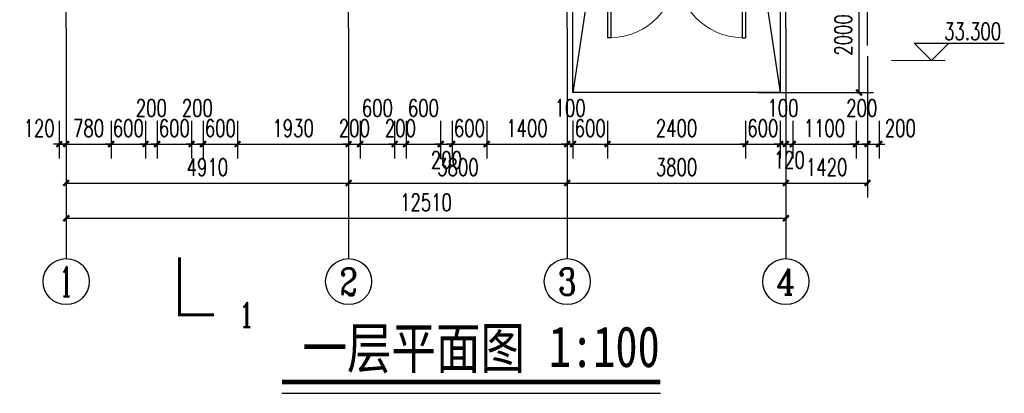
# Model space of a CAD drawing. Extents: x -520262 to -388550, y -168471 to -121901.
# Tile 8 of 14: x -444471 to -427355, y -140971 to -134488. Entities that reach past the tile are written whole.
import ezdxf
from ezdxf.enums import TextEntityAlignment as Align

# ---------------------------------------------------------------- set-up
doc = ezdxf.new("R2010")
doc.units = 0
doc.header["$LTSCALE"] = 2000
doc.header["$MEASUREMENT"] = 0
for name, color, linetype in [('AXIS', 3, 'Continuous'), ('AXIS_TEXT', 7, 'Continuous'), ('DIM_ELEV', 3, 'Continuous'), ('DIM_SYMB', 3, 'Continuous'), ('DOTE', 1, 'Continuous'), ('PUB_DIM', 3, 'Continuous'), ('PUB_TEXT', 7, 'Continuous'), ('PUB_TITLE', 4, 'Continuous'), ('WINDOW', 4, 'Continuous'), ('WINDOW_TEXT', 7, 'Continuous')]:
    doc.layers.add(name, color=color, linetype=linetype)
doc.styles.add('_TCH_AXIS', font='COMPLEX', dxfattribs={"bigfont": 'GBCBIG'})
doc.styles.add('_TCH_DIM', font='SIMPLEX', dxfattribs={"bigfont": 'GBCBIG'})
doc.styles.add('_TCH_DIM_T3', font='SIMPLEX', dxfattribs={"width": 0.705882, "bigfont": 'GBCBIG'})
doc.styles.add('_TCH_LABEL', font='COMPLEX', dxfattribs={"bigfont": 'GBCBIG'})
doc.styles.add('_TCH_WINDOW', font='SIMPLEX', dxfattribs={"bigfont": 'GBCBIG'})
doc.styles.add('COMPLEX', font='COMPLEX')
doc.styles.add('宋体', font='txt', dxfattribs={"width": 0.8, "height": 3.5})
doc.dimstyles.new('_TCH_ARCH&&100', dxfattribs={"dimtxt": 297.5, "dimasz": 100, "dimexe": 250, "dimexo": 300, "dimgap": 126.25, "dimtad": 1, "dimdec": 0, "dimzin": 0, "dimdsep": 46, "dimtxsty": '_TCH_DIM_T3', "dimblk": 'ARCHTICK', "dimcen": 0.09, "dimclrt": 7, "dimazin": 2, "dimtfac": 1, "dimtdec": 0, "dimtix": 1, "dimtmove": 2, "dimatfit": 3, "dimfxl": 0, "dimtolj": 1, "dimtzin": 0, "dimarcsym": 0})

# ---------------------------------------------------------------- blocks, each defined once
blk = doc.blocks.new('_ArchTick')
at = {"color": 0, "linetype": 'ByBlock', "const_width": 0.4}
blk.add_lwpolyline([(-0.5, -0.5), (0.5, 0.5)], dxfattribs=at)
blk = doc.blocks.new('*D141')
at = {"layer": 'Defpoints', "color": 0}
for p in [(-431942, -133753), (-429880, -133753), (-431942, -135753)]:
    blk.add_point(p, dxfattribs=at)
at = {"layer": 'PUB_DIM', "color": 0, "lineweight": -2}
for p, q in [((-431642, -133753), (-429630, -133753)), ((-429880, -135753), (-429880, -133753)), ((-431642, -135753), (-429630, -135753))]:
    blk.add_line(p, q, dxfattribs=at)
at = {"layer": 'PUB_DIM', "color": 0, "lineweight": -2, "xscale": 100, "yscale": 100, "zscale": 100}
for p, rotation in [((-429880, -133753), 90), ((-429880, -135753), 270)]:
    blk.add_blockref('_ArchTick', p, dxfattribs=dict(at, rotation=rotation))
at = {"layer": 'PUB_DIM', "color": 7, "insert": (-430155, -134753), "char_height": 297.5, "attachment_point": 5, "rotation": 90, "style": '_TCH_DIM_T3'}
blk.add_mtext('\\A1;2000', dxfattribs=at)
blk = doc.blocks.new('*D143')
at = {"layer": 'Defpoints', "color": 0}
for p in [(-443783, -135942), (-443663, -135942), (-443663, -136646)]:
    blk.add_point(p, dxfattribs=at)
at = {"layer": 'PUB_DIM', "color": 0, "lineweight": -2}
for p, q in [((-443783, -136242), (-443783, -136896)), ((-443663, -136242), (-443663, -136896)), ((-443783, -136646), (-443883, -136646)), ((-443783, -136646), (-443663, -136646)), ((-443663, -136646), (-443563, -136646))]:
    blk.add_line(p, q, dxfattribs=at)
at = {"layer": 'PUB_DIM', "color": 0, "lineweight": -2, "xscale": 100, "yscale": 100, "zscale": 100}
blk.add_blockref('_ArchTick', (-443783, -136646), dxfattribs=at)
at = {"layer": 'PUB_DIM', "color": 0, "lineweight": -2, "xscale": 100, "yscale": 100, "zscale": 100, "rotation": 180}
blk.add_blockref('_ArchTick', (-443663, -136646), dxfattribs=at)
at = {"layer": 'PUB_DIM', "color": 7, "insert": (-444133, -136371), "char_height": 297.5, "attachment_point": 5, "style": '_TCH_DIM_T3'}
blk.add_mtext('\\A1;120', dxfattribs=at)
blk = doc.blocks.new('*D144')
at = {"layer": 'Defpoints', "color": 0}
for p in [(-443663, -135942), (-442883, -135942), (-442883, -136646)]:
    blk.add_point(p, dxfattribs=at)
at = {"layer": 'PUB_DIM', "color": 0, "lineweight": -2}
for p, q in [((-443663, -136242), (-443663, -136896)), ((-442883, -136242), (-442883, -136896)), ((-443663, -136646), (-443763, -136646)), ((-443663, -136646), (-442883, -136646)), ((-442883, -136646), (-442783, -136646))]:
    blk.add_line(p, q, dxfattribs=at)
at = {"layer": 'PUB_DIM', "color": 0, "lineweight": -2, "xscale": 100, "yscale": 100, "zscale": 100}
blk.add_blockref('_ArchTick', (-443663, -136646), dxfattribs=at)
at = {"layer": 'PUB_DIM', "color": 0, "lineweight": -2, "xscale": 100, "yscale": 100, "zscale": 100, "rotation": 180}
blk.add_blockref('_ArchTick', (-442883, -136646), dxfattribs=at)
at = {"layer": 'PUB_DIM', "color": 7, "insert": (-443273, -136371), "char_height": 297.5, "attachment_point": 5, "style": '_TCH_DIM_T3'}
blk.add_mtext('\\A1;780', dxfattribs=at)
blk = doc.blocks.new('*D145')
at = {"layer": 'Defpoints', "color": 0}
for p in [(-442883, -135942), (-442283, -135942), (-442283, -136646)]:
    blk.add_point(p, dxfattribs=at)
at = {"layer": 'PUB_DIM', "color": 0, "lineweight": -2}
for p, q in [((-442883, -136242), (-442883, -136896)), ((-442283, -136242), (-442283, -136896)), ((-442883, -136646), (-442983, -136646)), ((-442883, -136646), (-442283, -136646)), ((-442283, -136646), (-442183, -136646))]:
    blk.add_line(p, q, dxfattribs=at)
at = {"layer": 'PUB_DIM', "color": 0, "lineweight": -2, "xscale": 100, "yscale": 100, "zscale": 100}
blk.add_blockref('_ArchTick', (-442883, -136646), dxfattribs=at)
at = {"layer": 'PUB_DIM', "color": 0, "lineweight": -2, "xscale": 100, "yscale": 100, "zscale": 100, "rotation": 180}
blk.add_blockref('_ArchTick', (-442283, -136646), dxfattribs=at)
at = {"layer": 'PUB_DIM', "color": 7, "insert": (-442583, -136371), "char_height": 297.5, "attachment_point": 5, "style": '_TCH_DIM_T3'}
blk.add_mtext('\\A1;600', dxfattribs=at)
blk = doc.blocks.new('*D146')
at = {"layer": 'Defpoints', "color": 0}
for p in [(-442283, -135942), (-442083, -135942), (-442083, -136646)]:
    blk.add_point(p, dxfattribs=at)
at = {"layer": 'PUB_DIM', "color": 0, "lineweight": -2}
for p, q in [((-442283, -136242), (-442283, -136896)), ((-442083, -136242), (-442083, -136896)), ((-442283, -136646), (-442383, -136646)), ((-442283, -136646), (-442083, -136646)), ((-442083, -136646), (-441983, -136646))]:
    blk.add_line(p, q, dxfattribs=at)
at = {"layer": 'PUB_DIM', "color": 0, "lineweight": -2, "xscale": 100, "yscale": 100, "zscale": 100}
blk.add_blockref('_ArchTick', (-442283, -136646), dxfattribs=at)
at = {"layer": 'PUB_DIM', "color": 0, "lineweight": -2, "xscale": 100, "yscale": 100, "zscale": 100, "rotation": 180}
blk.add_blockref('_ArchTick', (-442083, -136646), dxfattribs=at)
at = {"layer": 'PUB_DIM', "color": 7, "insert": (-442183, -136021), "char_height": 297.5, "attachment_point": 5, "style": '_TCH_DIM_T3'}
blk.add_mtext('\\A1;200', dxfattribs=at)
blk = doc.blocks.new('*D147')
at = {"layer": 'Defpoints', "color": 0}
for p in [(-442083, -135942), (-441483, -135942), (-441483, -136646)]:
    blk.add_point(p, dxfattribs=at)
at = {"layer": 'PUB_DIM', "color": 0, "lineweight": -2}
for p, q in [((-442083, -136242), (-442083, -136896)), ((-441483, -136242), (-441483, -136896)), ((-442083, -136646), (-442183, -136646)), ((-442083, -136646), (-441483, -136646)), ((-441483, -136646), (-441383, -136646))]:
    blk.add_line(p, q, dxfattribs=at)
at = {"layer": 'PUB_DIM', "color": 0, "lineweight": -2, "xscale": 100, "yscale": 100, "zscale": 100}
blk.add_blockref('_ArchTick', (-442083, -136646), dxfattribs=at)
at = {"layer": 'PUB_DIM', "color": 0, "lineweight": -2, "xscale": 100, "yscale": 100, "zscale": 100, "rotation": 180}
blk.add_blockref('_ArchTick', (-441483, -136646), dxfattribs=at)
at = {"layer": 'PUB_DIM', "color": 7, "insert": (-441783, -136371), "char_height": 297.5, "attachment_point": 5, "style": '_TCH_DIM_T3'}
blk.add_mtext('\\A1;600', dxfattribs=at)
blk = doc.blocks.new('*D148')
at = {"layer": 'Defpoints', "color": 0}
for p in [(-441483, -135942), (-441283, -135942), (-441283, -136646)]:
    blk.add_point(p, dxfattribs=at)
at = {"layer": 'PUB_DIM', "color": 0, "lineweight": -2}
for p, q in [((-441483, -136242), (-441483, -136896)), ((-441283, -136242), (-441283, -136896)), ((-441483, -136646), (-441583, -136646)), ((-441483, -136646), (-441283, -136646)), ((-441283, -136646), (-441183, -136646))]:
    blk.add_line(p, q, dxfattribs=at)
at = {"layer": 'PUB_DIM', "color": 0, "lineweight": -2, "xscale": 100, "yscale": 100, "zscale": 100}
blk.add_blockref('_ArchTick', (-441483, -136646), dxfattribs=at)
at = {"layer": 'PUB_DIM', "color": 0, "lineweight": -2, "xscale": 100, "yscale": 100, "zscale": 100, "rotation": 180}
blk.add_blockref('_ArchTick', (-441283, -136646), dxfattribs=at)
at = {"layer": 'PUB_DIM', "color": 7, "insert": (-441383, -136021), "char_height": 297.5, "attachment_point": 5, "style": '_TCH_DIM_T3'}
blk.add_mtext('\\A1;200', dxfattribs=at)
blk = doc.blocks.new('*D149')
at = {"layer": 'Defpoints', "color": 0}
for p in [(-441283, -135942), (-440683, -135942), (-440683, -136646)]:
    blk.add_point(p, dxfattribs=at)
at = {"layer": 'PUB_DIM', "color": 0, "lineweight": -2}
for p, q in [((-441283, -136242), (-441283, -136896)), ((-440683, -136242), (-440683, -136896)), ((-441283, -136646), (-441383, -136646)), ((-441283, -136646), (-440683, -136646)), ((-440683, -136646), (-440583, -136646))]:
    blk.add_line(p, q, dxfattribs=at)
at = {"layer": 'PUB_DIM', "color": 0, "lineweight": -2, "xscale": 100, "yscale": 100, "zscale": 100}
blk.add_blockref('_ArchTick', (-441283, -136646), dxfattribs=at)
at = {"layer": 'PUB_DIM', "color": 0, "lineweight": -2, "xscale": 100, "yscale": 100, "zscale": 100, "rotation": 180}
blk.add_blockref('_ArchTick', (-440683, -136646), dxfattribs=at)
at = {"layer": 'PUB_DIM', "color": 7, "insert": (-440983, -136371), "char_height": 297.5, "attachment_point": 5, "style": '_TCH_DIM_T3'}
blk.add_mtext('\\A1;600', dxfattribs=at)
blk = doc.blocks.new('*D150')
at = {"layer": 'Defpoints', "color": 0}
for p in [(-440683, -135942), (-438753, -135942), (-438753, -136646)]:
    blk.add_point(p, dxfattribs=at)
at = {"layer": 'PUB_DIM', "color": 0, "lineweight": -2}
for p, q in [((-440683, -136242), (-440683, -136896)), ((-438753, -136242), (-438753, -136896)), ((-440683, -136646), (-438753, -136646))]:
    blk.add_line(p, q, dxfattribs=at)
at = {"layer": 'PUB_DIM', "color": 0, "lineweight": -2, "xscale": 100, "yscale": 100, "zscale": 100, "rotation": 180}
blk.add_blockref('_ArchTick', (-440683, -136646), dxfattribs=at)
at = {"layer": 'PUB_DIM', "color": 0, "lineweight": -2, "xscale": 100, "yscale": 100, "zscale": 100}
blk.add_blockref('_ArchTick', (-438753, -136646), dxfattribs=at)
at = {"layer": 'PUB_DIM', "color": 7, "insert": (-439718, -136371), "char_height": 297.5, "attachment_point": 5, "style": '_TCH_DIM_T3'}
blk.add_mtext('\\A1;1930', dxfattribs=at)
blk = doc.blocks.new('*D151')
at = {"layer": 'Defpoints', "color": 0}
for p in [(-438753, -135942), (-438553, -135942), (-438553, -136646)]:
    blk.add_point(p, dxfattribs=at)
at = {"layer": 'PUB_DIM', "color": 0, "lineweight": -2}
for p, q in [((-438753, -136242), (-438753, -136896)), ((-438553, -136242), (-438553, -136896)), ((-438753, -136646), (-438853, -136646)), ((-438753, -136646), (-438553, -136646)), ((-438553, -136646), (-438453, -136646))]:
    blk.add_line(p, q, dxfattribs=at)
at = {"layer": 'PUB_DIM', "color": 0, "lineweight": -2, "xscale": 100, "yscale": 100, "zscale": 100}
blk.add_blockref('_ArchTick', (-438753, -136646), dxfattribs=at)
at = {"layer": 'PUB_DIM', "color": 0, "lineweight": -2, "xscale": 100, "yscale": 100, "zscale": 100, "rotation": 180}
blk.add_blockref('_ArchTick', (-438553, -136646), dxfattribs=at)
at = {"layer": 'PUB_DIM', "color": 7, "insert": (-438653, -136371), "char_height": 297.5, "attachment_point": 5, "style": '_TCH_DIM_T3'}
blk.add_mtext('\\A1;200', dxfattribs=at)
blk = doc.blocks.new('*D152')
at = {"layer": 'Defpoints', "color": 0}
for p in [(-438553, -135942), (-437953, -135942), (-437953, -136646)]:
    blk.add_point(p, dxfattribs=at)
at = {"layer": 'PUB_DIM', "color": 0, "lineweight": -2}
for p, q in [((-438553, -136242), (-438553, -136896)), ((-437953, -136242), (-437953, -136896)), ((-438553, -136646), (-437953, -136646))]:
    blk.add_line(p, q, dxfattribs=at)
at = {"layer": 'PUB_DIM', "color": 0, "lineweight": -2, "xscale": 100, "yscale": 100, "zscale": 100, "rotation": 180}
blk.add_blockref('_ArchTick', (-438553, -136646), dxfattribs=at)
at = {"layer": 'PUB_DIM', "color": 0, "lineweight": -2, "xscale": 100, "yscale": 100, "zscale": 100}
blk.add_blockref('_ArchTick', (-437953, -136646), dxfattribs=at)
at = {"layer": 'PUB_DIM', "color": 7, "insert": (-438253, -136021), "char_height": 297.5, "attachment_point": 5, "style": '_TCH_DIM_T3'}
blk.add_mtext('\\A1;600', dxfattribs=at)
blk = doc.blocks.new('*D153')
at = {"layer": 'Defpoints', "color": 0}
for p in [(-437953, -135942), (-437753, -135942), (-437753, -136646)]:
    blk.add_point(p, dxfattribs=at)
at = {"layer": 'PUB_DIM', "color": 0, "lineweight": -2}
for p, q in [((-437953, -136242), (-437953, -136896)), ((-437753, -136242), (-437753, -136896)), ((-437953, -136646), (-438053, -136646)), ((-437953, -136646), (-437753, -136646)), ((-437753, -136646), (-437653, -136646))]:
    blk.add_line(p, q, dxfattribs=at)
at = {"layer": 'PUB_DIM', "color": 0, "lineweight": -2, "xscale": 100, "yscale": 100, "zscale": 100}
blk.add_blockref('_ArchTick', (-437953, -136646), dxfattribs=at)
at = {"layer": 'PUB_DIM', "color": 0, "lineweight": -2, "xscale": 100, "yscale": 100, "zscale": 100, "rotation": 180}
blk.add_blockref('_ArchTick', (-437753, -136646), dxfattribs=at)
at = {"layer": 'PUB_DIM', "color": 7, "insert": (-437853, -136371), "char_height": 297.5, "attachment_point": 5, "style": '_TCH_DIM_T3'}
blk.add_mtext('\\A1;200', dxfattribs=at)
blk = doc.blocks.new('*D154')
at = {"layer": 'Defpoints', "color": 0}
for p in [(-437753, -135942), (-437153, -135942), (-437153, -136646)]:
    blk.add_point(p, dxfattribs=at)
at = {"layer": 'PUB_DIM', "color": 0, "lineweight": -2}
for p, q in [((-437753, -136242), (-437753, -136896)), ((-437153, -136242), (-437153, -136896)), ((-437753, -136646), (-437153, -136646))]:
    blk.add_line(p, q, dxfattribs=at)
at = {"layer": 'PUB_DIM', "color": 0, "lineweight": -2, "xscale": 100, "yscale": 100, "zscale": 100, "rotation": 180}
blk.add_blockref('_ArchTick', (-437753, -136646), dxfattribs=at)
at = {"layer": 'PUB_DIM', "color": 0, "lineweight": -2, "xscale": 100, "yscale": 100, "zscale": 100}
blk.add_blockref('_ArchTick', (-437153, -136646), dxfattribs=at)
at = {"layer": 'PUB_DIM', "color": 7, "insert": (-437453, -136021), "char_height": 297.5, "attachment_point": 5, "style": '_TCH_DIM_T3'}
blk.add_mtext('\\A1;600', dxfattribs=at)
blk = doc.blocks.new('*D155')
at = {"layer": 'Defpoints', "color": 0}
for p in [(-437153, -135942), (-436953, -135942), (-436953, -136646)]:
    blk.add_point(p, dxfattribs=at)
at = {"layer": 'PUB_DIM', "color": 0, "lineweight": -2}
for p, q in [((-437153, -136242), (-437153, -136896)), ((-436953, -136242), (-436953, -136896)), ((-437153, -136646), (-437253, -136646)), ((-437153, -136646), (-436953, -136646)), ((-436953, -136646), (-436853, -136646))]:
    blk.add_line(p, q, dxfattribs=at)
at = {"layer": 'PUB_DIM', "color": 0, "lineweight": -2, "xscale": 100, "yscale": 100, "zscale": 100}
blk.add_blockref('_ArchTick', (-437153, -136646), dxfattribs=at)
at = {"layer": 'PUB_DIM', "color": 0, "lineweight": -2, "xscale": 100, "yscale": 100, "zscale": 100, "rotation": 180}
blk.add_blockref('_ArchTick', (-436953, -136646), dxfattribs=at)
at = {"layer": 'PUB_DIM', "color": 7, "insert": (-437053, -136921), "char_height": 297.5, "attachment_point": 5, "style": '_TCH_DIM_T3'}
blk.add_mtext('\\A1;200', dxfattribs=at)
blk = doc.blocks.new('*D156')
at = {"layer": 'Defpoints', "color": 0}
for p in [(-436953, -135942), (-436353, -135942), (-436353, -136646)]:
    blk.add_point(p, dxfattribs=at)
at = {"layer": 'PUB_DIM', "color": 0, "lineweight": -2}
for p, q in [((-436953, -136242), (-436953, -136896)), ((-436353, -136242), (-436353, -136896)), ((-436953, -136646), (-437053, -136646)), ((-436953, -136646), (-436353, -136646)), ((-436353, -136646), (-436253, -136646))]:
    blk.add_line(p, q, dxfattribs=at)
at = {"layer": 'PUB_DIM', "color": 0, "lineweight": -2, "xscale": 100, "yscale": 100, "zscale": 100}
blk.add_blockref('_ArchTick', (-436953, -136646), dxfattribs=at)
at = {"layer": 'PUB_DIM', "color": 0, "lineweight": -2, "xscale": 100, "yscale": 100, "zscale": 100, "rotation": 180}
blk.add_blockref('_ArchTick', (-436353, -136646), dxfattribs=at)
at = {"layer": 'PUB_DIM', "color": 7, "insert": (-436653, -136371), "char_height": 297.5, "attachment_point": 5, "style": '_TCH_DIM_T3'}
blk.add_mtext('\\A1;600', dxfattribs=at)
blk = doc.blocks.new('*D157')
at = {"layer": 'Defpoints', "color": 0}
for p in [(-436353, -135942), (-434953, -135942), (-434953, -136646)]:
    blk.add_point(p, dxfattribs=at)
at = {"layer": 'PUB_DIM', "color": 0, "lineweight": -2}
for p, q in [((-436353, -136242), (-436353, -136896)), ((-434953, -136242), (-434953, -136896)), ((-436353, -136646), (-434953, -136646))]:
    blk.add_line(p, q, dxfattribs=at)
at = {"layer": 'PUB_DIM', "color": 0, "lineweight": -2, "xscale": 100, "yscale": 100, "zscale": 100, "rotation": 180}
blk.add_blockref('_ArchTick', (-436353, -136646), dxfattribs=at)
at = {"layer": 'PUB_DIM', "color": 0, "lineweight": -2, "xscale": 100, "yscale": 100, "zscale": 100}
blk.add_blockref('_ArchTick', (-434953, -136646), dxfattribs=at)
at = {"layer": 'PUB_DIM', "color": 7, "insert": (-435653, -136371), "char_height": 297.5, "attachment_point": 5, "style": '_TCH_DIM_T3'}
blk.add_mtext('\\A1;1400', dxfattribs=at)
blk = doc.blocks.new('*D158')
at = {"layer": 'Defpoints', "color": 0}
for p in [(-434953, -135942), (-434853, -135942), (-434853, -136646)]:
    blk.add_point(p, dxfattribs=at)
at = {"layer": 'PUB_DIM', "color": 0, "lineweight": -2}
for p, q in [((-434953, -136242), (-434953, -136896)), ((-434853, -136242), (-434853, -136896)), ((-434953, -136646), (-435053, -136646)), ((-434953, -136646), (-434853, -136646)), ((-434853, -136646), (-434753, -136646))]:
    blk.add_line(p, q, dxfattribs=at)
at = {"layer": 'PUB_DIM', "color": 0, "lineweight": -2, "xscale": 100, "yscale": 100, "zscale": 100}
blk.add_blockref('_ArchTick', (-434953, -136646), dxfattribs=at)
at = {"layer": 'PUB_DIM', "color": 0, "lineweight": -2, "xscale": 100, "yscale": 100, "zscale": 100, "rotation": 180}
blk.add_blockref('_ArchTick', (-434853, -136646), dxfattribs=at)
at = {"layer": 'PUB_DIM', "color": 7, "insert": (-434903, -136021), "char_height": 297.5, "attachment_point": 5, "style": '_TCH_DIM_T3'}
blk.add_mtext('\\A1;100', dxfattribs=at)
blk = doc.blocks.new('*D159')
at = {"layer": 'Defpoints', "color": 0}
for p in [(-434853, -135942), (-434253, -135942), (-434253, -136646)]:
    blk.add_point(p, dxfattribs=at)
at = {"layer": 'PUB_DIM', "color": 0, "lineweight": -2}
for p, q in [((-434853, -136242), (-434853, -136896)), ((-434253, -136242), (-434253, -136896)), ((-434853, -136646), (-434953, -136646)), ((-434853, -136646), (-434253, -136646)), ((-434253, -136646), (-434153, -136646))]:
    blk.add_line(p, q, dxfattribs=at)
at = {"layer": 'PUB_DIM', "color": 0, "lineweight": -2, "xscale": 100, "yscale": 100, "zscale": 100}
blk.add_blockref('_ArchTick', (-434853, -136646), dxfattribs=at)
at = {"layer": 'PUB_DIM', "color": 0, "lineweight": -2, "xscale": 100, "yscale": 100, "zscale": 100, "rotation": 180}
blk.add_blockref('_ArchTick', (-434253, -136646), dxfattribs=at)
at = {"layer": 'PUB_DIM', "color": 7, "insert": (-434553, -136371), "char_height": 297.5, "attachment_point": 5, "style": '_TCH_DIM_T3'}
blk.add_mtext('\\A1;600', dxfattribs=at)
blk = doc.blocks.new('*D160')
at = {"layer": 'Defpoints', "color": 0}
for p in [(-434253, -135942), (-431853, -135942), (-431853, -136646)]:
    blk.add_point(p, dxfattribs=at)
at = {"layer": 'PUB_DIM', "color": 0, "lineweight": -2}
for p, q in [((-434253, -136242), (-434253, -136896)), ((-431853, -136242), (-431853, -136896)), ((-434253, -136646), (-431853, -136646))]:
    blk.add_line(p, q, dxfattribs=at)
at = {"layer": 'PUB_DIM', "color": 0, "lineweight": -2, "xscale": 100, "yscale": 100, "zscale": 100, "rotation": 180}
blk.add_blockref('_ArchTick', (-434253, -136646), dxfattribs=at)
at = {"layer": 'PUB_DIM', "color": 0, "lineweight": -2, "xscale": 100, "yscale": 100, "zscale": 100}
blk.add_blockref('_ArchTick', (-431853, -136646), dxfattribs=at)
at = {"layer": 'PUB_DIM', "color": 7, "insert": (-433053, -136371), "char_height": 297.5, "attachment_point": 5, "style": '_TCH_DIM_T3'}
blk.add_mtext('\\A1;2400', dxfattribs=at)
blk = doc.blocks.new('*D161')
at = {"layer": 'Defpoints', "color": 0}
for p in [(-431853, -135942), (-431253, -135942), (-431253, -136646)]:
    blk.add_point(p, dxfattribs=at)
at = {"layer": 'PUB_DIM', "color": 0, "lineweight": -2}
for p, q in [((-431853, -136242), (-431853, -136896)), ((-431253, -136242), (-431253, -136896)), ((-431853, -136646), (-431953, -136646)), ((-431853, -136646), (-431253, -136646)), ((-431253, -136646), (-431153, -136646))]:
    blk.add_line(p, q, dxfattribs=at)
at = {"layer": 'PUB_DIM', "color": 0, "lineweight": -2, "xscale": 100, "yscale": 100, "zscale": 100}
blk.add_blockref('_ArchTick', (-431853, -136646), dxfattribs=at)
at = {"layer": 'PUB_DIM', "color": 0, "lineweight": -2, "xscale": 100, "yscale": 100, "zscale": 100, "rotation": 180}
blk.add_blockref('_ArchTick', (-431253, -136646), dxfattribs=at)
at = {"layer": 'PUB_DIM', "color": 7, "insert": (-431553, -136371), "char_height": 297.5, "attachment_point": 5, "style": '_TCH_DIM_T3'}
blk.add_mtext('\\A1;600', dxfattribs=at)
blk = doc.blocks.new('*D162')
at = {"layer": 'Defpoints', "color": 0}
for p in [(-431253, -135942), (-431153, -135942), (-431153, -136646)]:
    blk.add_point(p, dxfattribs=at)
at = {"layer": 'PUB_DIM', "color": 0, "lineweight": -2}
for p, q in [((-431253, -136242), (-431253, -136896)), ((-431153, -136242), (-431153, -136896)), ((-431253, -136646), (-431353, -136646)), ((-431253, -136646), (-431153, -136646)), ((-431153, -136646), (-431053, -136646))]:
    blk.add_line(p, q, dxfattribs=at)
at = {"layer": 'PUB_DIM', "color": 0, "lineweight": -2, "xscale": 100, "yscale": 100, "zscale": 100}
blk.add_blockref('_ArchTick', (-431253, -136646), dxfattribs=at)
at = {"layer": 'PUB_DIM', "color": 0, "lineweight": -2, "xscale": 100, "yscale": 100, "zscale": 100, "rotation": 180}
blk.add_blockref('_ArchTick', (-431153, -136646), dxfattribs=at)
at = {"layer": 'PUB_DIM', "color": 7, "insert": (-431203, -136021), "char_height": 297.5, "attachment_point": 5, "style": '_TCH_DIM_T3'}
blk.add_mtext('\\A1;100', dxfattribs=at)
blk = doc.blocks.new('*D163')
at = {"layer": 'Defpoints', "color": 0}
for p in [(-431153, -135942), (-431033, -135942), (-431033, -136646)]:
    blk.add_point(p, dxfattribs=at)
at = {"layer": 'PUB_DIM', "color": 0, "lineweight": -2}
for p, q in [((-431153, -136242), (-431153, -136896)), ((-431033, -136242), (-431033, -136896)), ((-431153, -136646), (-431253, -136646)), ((-431153, -136646), (-431033, -136646)), ((-431033, -136646), (-430933, -136646))]:
    blk.add_line(p, q, dxfattribs=at)
at = {"layer": 'PUB_DIM', "color": 0, "lineweight": -2, "xscale": 100, "yscale": 100, "zscale": 100}
blk.add_blockref('_ArchTick', (-431153, -136646), dxfattribs=at)
at = {"layer": 'PUB_DIM', "color": 0, "lineweight": -2, "xscale": 100, "yscale": 100, "zscale": 100, "rotation": 180}
blk.add_blockref('_ArchTick', (-431033, -136646), dxfattribs=at)
at = {"layer": 'PUB_DIM', "color": 7, "insert": (-431093, -136921), "char_height": 297.5, "attachment_point": 5, "style": '_TCH_DIM_T3'}
blk.add_mtext('\\A1;120', dxfattribs=at)
blk = doc.blocks.new('*D164')
at = {"layer": 'Defpoints', "color": 0}
for p in [(-431033, -135942), (-429933, -135942), (-429933, -136646)]:
    blk.add_point(p, dxfattribs=at)
at = {"layer": 'PUB_DIM', "color": 0, "lineweight": -2}
for p, q in [((-431033, -136242), (-431033, -136896)), ((-429933, -136242), (-429933, -136896)), ((-431033, -136646), (-429933, -136646))]:
    blk.add_line(p, q, dxfattribs=at)
at = {"layer": 'PUB_DIM', "color": 0, "lineweight": -2, "xscale": 100, "yscale": 100, "zscale": 100, "rotation": 180}
blk.add_blockref('_ArchTick', (-431033, -136646), dxfattribs=at)
at = {"layer": 'PUB_DIM', "color": 0, "lineweight": -2, "xscale": 100, "yscale": 100, "zscale": 100}
blk.add_blockref('_ArchTick', (-429933, -136646), dxfattribs=at)
at = {"layer": 'PUB_DIM', "color": 7, "insert": (-430483, -136371), "char_height": 297.5, "attachment_point": 5, "style": '_TCH_DIM_T3'}
blk.add_mtext('\\A1;1100', dxfattribs=at)
blk = doc.blocks.new('*D165')
at = {"layer": 'Defpoints', "color": 0}
for p in [(-429933, -135942), (-429733, -135942), (-429733, -136646)]:
    blk.add_point(p, dxfattribs=at)
at = {"layer": 'PUB_DIM', "color": 0, "lineweight": -2}
for p, q in [((-429933, -136242), (-429933, -136896)), ((-429733, -136242), (-429733, -136896)), ((-429933, -136646), (-430033, -136646)), ((-429933, -136646), (-429733, -136646)), ((-429733, -136646), (-429633, -136646))]:
    blk.add_line(p, q, dxfattribs=at)
at = {"layer": 'PUB_DIM', "color": 0, "lineweight": -2, "xscale": 100, "yscale": 100, "zscale": 100}
blk.add_blockref('_ArchTick', (-429933, -136646), dxfattribs=at)
at = {"layer": 'PUB_DIM', "color": 0, "lineweight": -2, "xscale": 100, "yscale": 100, "zscale": 100, "rotation": 180}
blk.add_blockref('_ArchTick', (-429733, -136646), dxfattribs=at)
at = {"layer": 'PUB_DIM', "color": 7, "insert": (-429833, -136021), "char_height": 297.5, "attachment_point": 5, "style": '_TCH_DIM_T3'}
blk.add_mtext('\\A1;200', dxfattribs=at)
blk = doc.blocks.new('*D166')
at = {"layer": 'Defpoints', "color": 0}
for p in [(-429733, -135942), (-429533, -135942), (-429533, -136646)]:
    blk.add_point(p, dxfattribs=at)
at = {"layer": 'PUB_DIM', "color": 0, "lineweight": -2}
for p, q in [((-429733, -136242), (-429733, -136896)), ((-429533, -136242), (-429533, -136896)), ((-429733, -136646), (-429833, -136646)), ((-429733, -136646), (-429533, -136646)), ((-429533, -136646), (-429433, -136646))]:
    blk.add_line(p, q, dxfattribs=at)
at = {"layer": 'PUB_DIM', "color": 0, "lineweight": -2, "xscale": 100, "yscale": 100, "zscale": 100}
blk.add_blockref('_ArchTick', (-429733, -136646), dxfattribs=at)
at = {"layer": 'PUB_DIM', "color": 0, "lineweight": -2, "xscale": 100, "yscale": 100, "zscale": 100, "rotation": 180}
blk.add_blockref('_ArchTick', (-429533, -136646), dxfattribs=at)
at = {"layer": 'PUB_DIM', "color": 7, "insert": (-429163, -136371), "char_height": 297.5, "attachment_point": 5, "style": '_TCH_DIM_T3'}
blk.add_mtext('\\A1;200', dxfattribs=at)
blk = doc.blocks.new('*D183')
at = {"layer": 'AXIS', "color": 0, "lineweight": -2}
for p, q in [((-443663, -135122), (-443663, -137572)), ((-438753, -135122), (-438753, -137572)), ((-443663, -137322), (-438753, -137322))]:
    blk.add_line(p, q, dxfattribs=at)
at = {"layer": 'Defpoints', "color": 0}
for p in [(-443663, -134822), (-438753, -134822), (-438753, -137322)]:
    blk.add_point(p, dxfattribs=at)
at = {"layer": 'AXIS', "color": 0, "lineweight": -2, "xscale": 100, "yscale": 100, "zscale": 100, "rotation": 180}
blk.add_blockref('_ArchTick', (-443663, -137322), dxfattribs=at)
at = {"layer": 'AXIS', "color": 0, "lineweight": -2, "xscale": 100, "yscale": 100, "zscale": 100}
blk.add_blockref('_ArchTick', (-438753, -137322), dxfattribs=at)
at = {"layer": 'AXIS', "color": 7, "insert": (-441208, -137047), "char_height": 297.5, "attachment_point": 5, "style": '_TCH_DIM_T3'}
blk.add_mtext('\\A1;4910', dxfattribs=at)
blk = doc.blocks.new('*D184')
at = {"layer": 'AXIS', "color": 0, "lineweight": -2}
for p, q in [((-438753, -135122), (-438753, -137572)), ((-434953, -135122), (-434953, -137572)), ((-438753, -137322), (-434953, -137322))]:
    blk.add_line(p, q, dxfattribs=at)
at = {"layer": 'Defpoints', "color": 0}
for p in [(-438753, -134822), (-434953, -134822), (-434953, -137322)]:
    blk.add_point(p, dxfattribs=at)
at = {"layer": 'AXIS', "color": 0, "lineweight": -2, "xscale": 100, "yscale": 100, "zscale": 100, "rotation": 180}
blk.add_blockref('_ArchTick', (-438753, -137322), dxfattribs=at)
at = {"layer": 'AXIS', "color": 0, "lineweight": -2, "xscale": 100, "yscale": 100, "zscale": 100}
blk.add_blockref('_ArchTick', (-434953, -137322), dxfattribs=at)
at = {"layer": 'AXIS', "color": 7, "insert": (-436853, -137047), "char_height": 297.5, "attachment_point": 5, "style": '_TCH_DIM_T3'}
blk.add_mtext('\\A1;3800', dxfattribs=at)
blk = doc.blocks.new('*D185')
at = {"layer": 'AXIS', "color": 0, "lineweight": -2}
for p, q in [((-434953, -135122), (-434953, -137572)), ((-431153, -135122), (-431153, -137572)), ((-434953, -137322), (-431153, -137322))]:
    blk.add_line(p, q, dxfattribs=at)
at = {"layer": 'Defpoints', "color": 0}
for p in [(-434953, -134822), (-431153, -134822), (-431153, -137322)]:
    blk.add_point(p, dxfattribs=at)
at = {"layer": 'AXIS', "color": 0, "lineweight": -2, "xscale": 100, "yscale": 100, "zscale": 100, "rotation": 180}
blk.add_blockref('_ArchTick', (-434953, -137322), dxfattribs=at)
at = {"layer": 'AXIS', "color": 0, "lineweight": -2, "xscale": 100, "yscale": 100, "zscale": 100}
blk.add_blockref('_ArchTick', (-431153, -137322), dxfattribs=at)
at = {"layer": 'AXIS', "color": 7, "insert": (-433053, -137047), "char_height": 297.5, "attachment_point": 5, "style": '_TCH_DIM_T3'}
blk.add_mtext('\\A1;3800', dxfattribs=at)
blk = doc.blocks.new('*D186')
at = {"layer": 'AXIS', "color": 0, "lineweight": -2}
for p, q in [((-431153, -135122), (-431153, -137572)), ((-429733, -135122), (-429733, -137572)), ((-431153, -137322), (-429733, -137322))]:
    blk.add_line(p, q, dxfattribs=at)
at = {"layer": 'Defpoints', "color": 0}
for p in [(-431153, -134822), (-429733, -134822), (-429733, -137322)]:
    blk.add_point(p, dxfattribs=at)
at = {"layer": 'AXIS', "color": 0, "lineweight": -2, "xscale": 100, "yscale": 100, "zscale": 100, "rotation": 180}
blk.add_blockref('_ArchTick', (-431153, -137322), dxfattribs=at)
at = {"layer": 'AXIS', "color": 0, "lineweight": -2, "xscale": 100, "yscale": 100, "zscale": 100}
blk.add_blockref('_ArchTick', (-429733, -137322), dxfattribs=at)
at = {"layer": 'AXIS', "color": 7, "insert": (-430443, -137047), "char_height": 297.5, "attachment_point": 5, "style": '_TCH_DIM_T3'}
blk.add_mtext('\\A1;1420', dxfattribs=at)
blk = doc.blocks.new('*D187')
at = {"layer": 'AXIS', "color": 0, "lineweight": -2}
for p, q in [((-443663, -134933), (-443663, -138183)), ((-431153, -134933), (-431153, -138183)), ((-443663, -137933), (-431153, -137933))]:
    blk.add_line(p, q, dxfattribs=at)
at = {"layer": 'Defpoints', "color": 0}
for p in [(-443663, -134633), (-431153, -134633), (-431153, -137933)]:
    blk.add_point(p, dxfattribs=at)
at = {"layer": 'AXIS', "color": 0, "lineweight": -2, "xscale": 100, "yscale": 100, "zscale": 100, "rotation": 180}
blk.add_blockref('_ArchTick', (-443663, -137933), dxfattribs=at)
at = {"layer": 'AXIS', "color": 0, "lineweight": -2, "xscale": 100, "yscale": 100, "zscale": 100}
blk.add_blockref('_ArchTick', (-431153, -137933), dxfattribs=at)
at = {"layer": 'AXIS', "color": 7, "insert": (-437408, -137658), "char_height": 297.5, "attachment_point": 5, "style": '_TCH_DIM_T3'}
blk.add_mtext('\\A1;12510', dxfattribs=at)
blk = doc.blocks.new('_AXISO')
blk.add_circle((0, 0), 0.5)
at = {"layer": 'AXIS_TEXT', "style": 'COMPLEX', "width": 1.041667}
blk.add_attdef('A', text='', height=0.56, dxfattribs=at).set_placement((-0.25, -0.28), (0.25, -0.28), align=Align.FIT)
blk = doc.blocks.new('$DorLib2D$00000002')
for p, q in [((-0.5, 0), (-0.5, 0.4875)), ((-0.475, 0.4875), (-0.5, 0.4875)), ((-0.475, 0), (-0.475, 0.4875)), ((0.475, 0), (0.475, 0.4875)), ((0.475, 0.4875), (0.5, 0.4875)), ((0.5, 0), (0.5, 0.4875)), ((-0.5, 0), (-0.475, 0)), ((0.5, 0), (0.475, 0))]:
    blk.add_line(p, q)
at = {"lineweight": 13}
for centre, start, end in [((-0.4875, 0), 0, 88.53072), ((0.4875, 0), 91.46928, 180)]:
    blk.add_arc(centre, 0.4875, start, end, dxfattribs=at)

msp = doc.modelspace()

# ---------------------------------------------------------------- linework, layer by layer
at = {"ltscale": 10}
for p, q in [((-434552.7, -133752.8), (-434852.7, -135752.8)), ((-431552.7, -133752.8), (-431252.7, -135752.8))]:
    msp.add_line(p, q, dxfattribs=at)
msp.add_lwpolyline([(-431252.7, -133752.8), (-431252.7, -135752.8), (-434852.7, -135752.8), (-434852.7, -133752.8)], dxfattribs=at)
at = {"layer": 'AXIS'}
for p, q in [((-443662.7, -134632.8), (-443662.7, -138632.8)), ((-438752.7, -134632.8), (-438752.7, -138632.8)), ((-434952.7, -134632.8), (-434952.7, -138632.8)), ((-431152.7, -134632.8), (-431152.7, -138632.8))]:
    msp.add_line(p, q, dxfattribs=at)
at = {"layer": 'DIM_ELEV'}
for p, q in [((-428620.3, -135196), (-428920.3, -134896)), ((-428920.3, -134896), (-427355.3, -134896)), ((-428620.3, -135196), (-428320.3, -134896))]:
    msp.add_line(p, q, dxfattribs=at)
at = {"layer": 'DIM_ELEV', "lineweight": 20}
msp.add_line((-428381.7, -135196), (-429317.4, -135196), dxfattribs=at)
at = {"layer": 'DIM_SYMB', "const_width": 50}
msp.add_lwpolyline([(-441693.1, -138611.3), (-441693.1, -139611.3), (-441093.1, -139611.3)], dxfattribs=at)
at = {"layer": 'DOTE'}
for p, q in [((-443662.7, -134632.8), (-443662.7, -128972.8)), ((-438752.7, -134632.8), (-438752.7, -128972.8)), ((-434952.7, -134632.8), (-434952.7, -128972.8)), ((-431152.7, -134632.8), (-431152.7, -128972.8)), ((-429732.7, -134932.8), (-429732.7, -128972.8))]:
    msp.add_line(p, q, dxfattribs=at)
at = {"layer": 'PUB_TEXT'}
msp.add_line((-439913.5, -140970.8), (-433332.3, -140970.8), dxfattribs=at)
at = {"layer": 'PUB_TEXT', "const_width": 78.8}
msp.add_lwpolyline([(-439913.5, -140775.9), (-433332.3, -140775.9)], dxfattribs=at)

# ---------------------------------------------------------------- block references
at = {"layer": 'AXIS'}
ref = msp.add_blockref('_AXISO', (-443662.7, -139032.8), dxfattribs=dict(at, xscale=800, yscale=800, zscale=800))
ref.add_attrib('A', '1', dxfattribs={"layer": 'AXIS_TEXT', "ltscale": 10, "height": 514.7, "style": '_TCH_AXIS'}).set_placement((-443773, -139290.1), (-443552.4, -139290.1), align=Align.FIT)
ref = msp.add_blockref('_AXISO', (-438752.7, -139032.8), dxfattribs=dict(at, xscale=800, yscale=800, zscale=800))
ref.add_attrib('A', '2', dxfattribs={"layer": 'AXIS_TEXT', "ltscale": 10, "height": 465.9, "style": '_TCH_AXIS'}).set_placement((-438908.1, -139265.7), (-438597.4, -139265.7), align=Align.FIT)
ref = msp.add_blockref('_AXISO', (-434952.7, -139032.8), dxfattribs=dict(at, xscale=800, yscale=800, zscale=800))
ref.add_attrib('A', '3', dxfattribs={"layer": 'AXIS_TEXT', "ltscale": 10, "height": 465.9, "style": '_TCH_AXIS'}).set_placement((-435108.1, -139265.7), (-434797.4, -139265.7), align=Align.FIT)
ref = msp.add_blockref('_AXISO', (-431152.7, -139032.8), dxfattribs=dict(at, xscale=800, yscale=800, zscale=800))
ref.add_attrib('A', '4', dxfattribs={"layer": 'AXIS_TEXT', "ltscale": 10, "height": 445.4, "style": '_TCH_AXIS'}).set_placement((-431322.4, -139255.5), (-430983.1, -139255.5), align=Align.FIT)
at = {"layer": 'WINDOW'}
ref = msp.add_blockref('$DorLib2D$00000002', (-433052.7, -133632.8), dxfattribs=dict(at, xscale=-2400, yscale=2400, zscale=-2400, rotation=180))
ref.add_attrib('A', 'M2430', (-433542.7, -133386.5), dxfattribs={"layer": 'WINDOW_TEXT', "ltscale": 10, "height": 297.5, "style": '_TCH_WINDOW', "width": 0.705882})

# ---------------------------------------------------------------- texts
at = {"layer": 'PUB_TEXT', "width": 0.705882}
for s, height, style, p in [('33.300', 297.5, '_TCH_DIM', (-428400.7, -134838.7)), ('1', 425, '_TCH_LABEL', (-440657.4, -139823.8))]:
    msp.add_text(s, height=height, dxfattribs=dict(at, style=style)).set_placement(p)
at = {"layer": 'PUB_TITLE', "style": '宋体', "width": 0.8}
for s, p in [('一层平面图', (-439554.4, -140540.5)), ('1:100', (-435272.8, -140515.6))]:
    msp.add_text(s, height=708.75, dxfattribs=at).set_placement(p)

# ---------------------------------------------------------------- dimensions: what is measured, and where the dimension line sits
at = {"layer": 'AXIS'}
for p1, p2, distance, picture, middle in [((-443662.7, -134632.8), (-431152.7, -134632.8), -3300, '*D187', (-437407.7, -137657.8)), ((-443662.7, -134821.7), (-438752.7, -134821.7), -2500, '*D183', (-441207.7, -137046.7)), ((-438752.7, -134821.7), (-434952.7, -134821.7), -2500, '*D184', (-436852.7, -137046.7)), ((-434952.7, -134821.7), (-431152.7, -134821.7), -2500, '*D185', (-433052.7, -137046.7)), ((-431152.7, -134821.7), (-429732.7, -134821.7), -2500, '*D186', (-430442.7, -137046.7))]:
    dim = msp.add_aligned_dim(p1=p1, p2=p2, distance=distance, dimstyle='_TCH_ARCH&&100', dxfattribs=at)
    dim.commit()
    dim.dimension.update_dxf_attribs({"geometry": picture, "text_midpoint": middle})
at = {"layer": 'PUB_DIM'}
for p1, p2, distance, picture, middle in [((-431942.1, -135752.8), (-431942.1, -133752.8), -2062.3, '*D141', (-430154.7, -134752.8)), ((-443662.7, -135941.7), (-442882.7, -135941.7), -704.7, '*D144', (-443272.7, -136371.4)), ((-442882.7, -135941.7), (-442282.7, -135941.7), -704.7, '*D145', (-442582.7, -136371.4)), ((-442082.7, -135941.7), (-441482.7, -135941.7), -704.7, '*D147', (-441782.7, -136371.4)), ((-441282.7, -135941.7), (-440682.7, -135941.7), -704.7, '*D149', (-440982.7, -136371.4)), ((-440682.7, -135941.7), (-438752.7, -135941.7), -704.7, '*D150', (-439717.7, -136371.4)), ((-438752.7, -135941.7), (-438552.7, -135941.7), -704.7, '*D151', (-438652.7, -136371.4)), ((-437952.7, -135941.7), (-437752.7, -135941.7), -704.7, '*D153', (-437852.7, -136371.4)), ((-436952.7, -135941.7), (-436352.7, -135941.7), -704.7, '*D156', (-436652.7, -136371.4)), ((-436352.7, -135941.7), (-434952.7, -135941.7), -704.7, '*D157', (-435652.7, -136371.4)), ((-434852.7, -135941.7), (-434252.7, -135941.7), -704.7, '*D159', (-434552.7, -136371.4)), ((-434252.7, -135941.7), (-431852.7, -135941.7), -704.7, '*D160', (-433052.7, -136371.4)), ((-431852.7, -135941.7), (-431252.7, -135941.7), -704.7, '*D161', (-431552.7, -136371.4)), ((-431032.7, -135941.7), (-429932.7, -135941.7), -704.7, '*D164', (-430482.7, -136371.4))]:
    dim = msp.add_aligned_dim(p1=p1, p2=p2, distance=distance, dimstyle='_TCH_ARCH&&100', dxfattribs=at)
    dim.commit()
    dim.dimension.update_dxf_attribs({"geometry": picture, "text_midpoint": middle})
for base, p1, p2, picture, middle in [((-442082.7, -136646.4), (-442282.7, -135941.7), (-442082.7, -135941.7), '*D146', (-442182.7, -136021.4)), ((-441282.7, -136646.4), (-441482.7, -135941.7), (-441282.7, -135941.7), '*D148', (-441382.7, -136021.4)), ((-437952.7, -136646.4), (-438552.7, -135941.7), (-437952.7, -135941.7), '*D152', (-438252.7, -136021.4)), ((-437152.7, -136646.4), (-437752.7, -135941.7), (-437152.7, -135941.7), '*D154', (-437452.7, -136021.4)), ((-434852.7, -136646.4), (-434952.7, -135941.7), (-434852.7, -135941.7), '*D158', (-434902.7, -136021.4)), ((-431152.7, -136646.4), (-431252.7, -135941.7), (-431152.7, -135941.7), '*D162', (-431202.7, -136021.4)), ((-429732.7, -136646.4), (-429932.7, -135941.7), (-429732.7, -135941.7), '*D165', (-429832.7, -136021.4)), ((-443662.7, -136646.4), (-443782.7, -135941.7), (-443662.7, -135941.7), '*D143', (-444132.7, -136371.4)), ((-436952.7, -136646.4), (-437152.7, -135941.7), (-436952.7, -135941.7), '*D155', (-437052.7, -136921.4)), ((-431032.7, -136646.4), (-431152.7, -135941.7), (-431032.7, -135941.7), '*D163', (-431092.7, -136921.4)), ((-429532.7, -136646.4), (-429732.7, -135941.7), (-429532.7, -135941.7), '*D166', (-429162.7, -136371.4))]:
    dim = msp.add_linear_dim(base=base, p1=p1, p2=p2, angle=0, dimstyle='_TCH_ARCH&&100', dxfattribs=at)
    dim.commit()
    dim.dimension.update_dxf_attribs({"geometry": picture, "text_midpoint": middle, "dimtype": 161})

doc.saveas('drawing.dxf')
